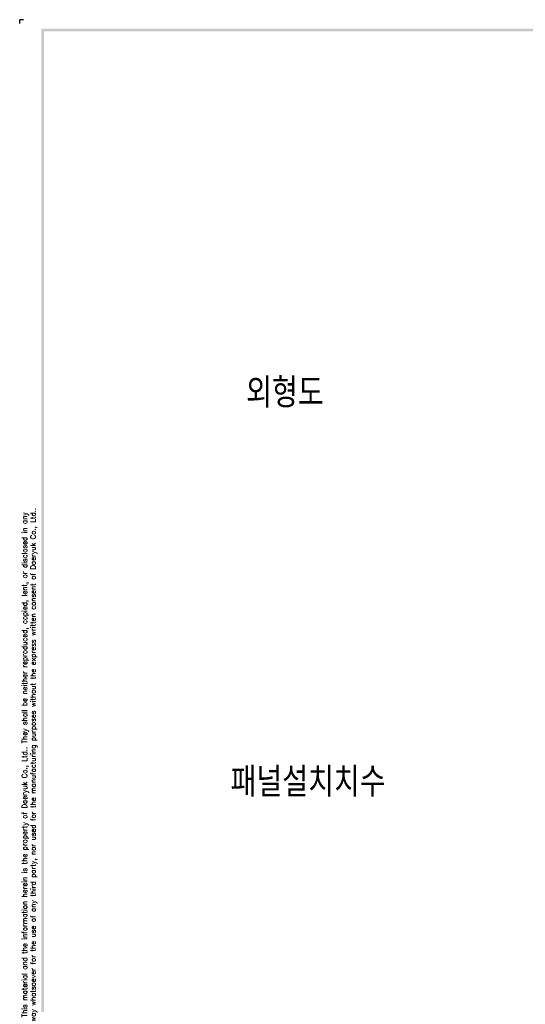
# Model space of a CAD drawing. Extents: x -26 to 1050, y -162 to 594.
# Tile 2 of 24: x -26 to 230, y 94 to 594. Entities that reach past the tile are written whole.
import ezdxf

# ---------------------------------------------------------------- set-up
doc = ezdxf.new("R2010")
doc.units = 0
doc.header["$MEASUREMENT"] = 0
doc.layers.add('di', color=3, linetype='CONTINUOUS')
doc.layers.add('dwg', color=7, linetype='CONTINUOUS')
doc.styles.get("Standard").update_dxf_attribs({"font": 'romans.shx', "height": 2, "bigfont": 'hgs.shx'})

msp = doc.modelspace()

# ---------------------------------------------------------------- linework, layer by layer
at = {"layer": 'di'}
for p in [(-24.517, 593.554), (-26.467, 591.604)]:
    msp.add_line(p, (-26.467, 593.554), dxfattribs=at)
at = {"layer": 'dwg'}
for points in [[(-15.417, 589.004), (-14.117, 587.704), (1045.383, 589.004), (1044.083, 587.704)], [(-15.417, -157.196), (-14.117, -156.546), (-15.417, 589.004), (-14.117, 587.704)]]:
    msp.add_trace(points, dxfattribs=at)

# ---------------------------------------------------------------- texts
at = {"layer": 'di', "char_height": 15, "attachment_point": 1}
for s, insert, width in [('{\\Fromans,hgs|c129;외형도}', (88.336, 411.829), 74.93994), ('{\\Fromans,hgs|c129;패널설치치수}', (80.437, 214.454), 135.45529)]:
    msp.add_mtext(s, dxfattribs=dict(at, insert=insert, width=width))
at = {"layer": 'di', "insert": (-21.44, 214.383), "char_height": 2.6, "width": 284.39578, "attachment_point": 5, "rotation": 90}
msp.add_mtext('\\A1;This material and the information herein is the property of Daeryuk Co., Ltd.. They shall be neither reproduced, copied, lent, or disclosed in any\\Pway whatsoever for the use of any third party, nor used for the manufacturing purposes without the express written consent of Daeryuk Co., Ltd..', dxfattribs=at)

doc.saveas('drawing.dxf')
